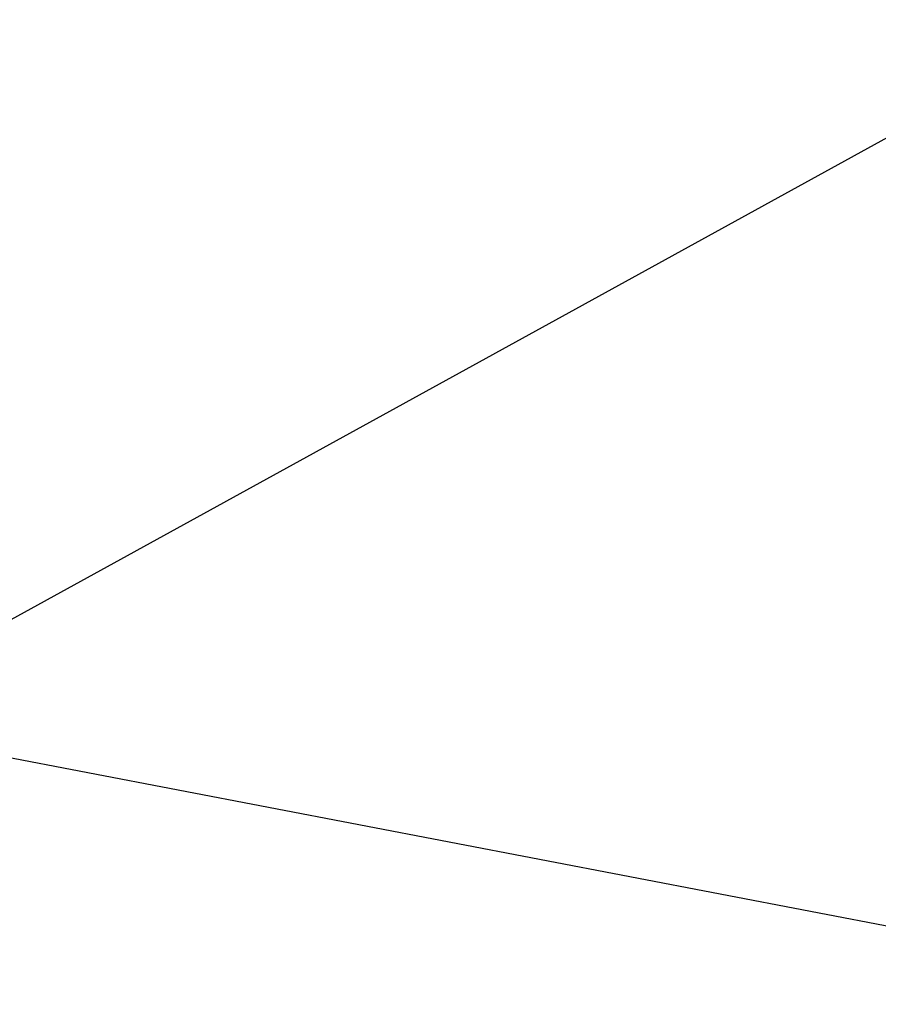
# Model space of a CAD drawing. Extents: x -219 to 381, y -9 to 31.
# Tile 197 of 256: x -0.61014 to -0.60672, y 18.25473 to 18.25865. Entities that reach past the tile are written whole.
import ezdxf

# ---------------------------------------------------------------- set-up
doc = ezdxf.new("R2010")
doc.units = 0
doc.header["$LTSCALE"] = 25.4
doc.layers.get('0').update_dxf_attribs({"color": 13, "linetype": 'CONTINUOUS'})

# ---------------------------------------------------------------- blocks, each defined once
blk = doc.blocks.new('IMPULSE-LED-S-8115_STL_1')
at = {"color": 250}
for p, q in [((-0.356628, 18.3957348, 1.1655962), (-0.6891994, 18.2127876, 1.3828374)), ((-0.356628, 18.3957348, 1.1655962), (-0.6891994, 18.2127876, 1.3828374)), ((-0.4730315, 18.2294025, 0.8862885), (-0.7282608, 18.2783566, 0.7657893)), ((-0.4730315, 18.2294025, 0.8862885), (-0.7282608, 18.2783566, 0.7657893))]:
    blk.add_line(p, q, dxfattribs=at)
mesh = blk.add_polyface(dxfattribs=at)
corners = [(-0.4173186, 18.4989033, 216.0441437), (-0.7625672, 18.3412571, 215.8239746), (-0.7155638, 18.2563953, 215.8295135)]
mesh.append_faces([[corners[k] for k in face] for face in [(0, 1, 2)]], dxfattribs={"color": 250})
mesh = blk.add_polyface(dxfattribs=at)
corners = [(-0.3376621, 18.3668404, 216.0549316), (-0.4173186, 18.4989033, 216.0441437), (-0.7155638, 18.2563953, 215.8295135)]
mesh.append_faces([[corners[k] for k in face] for face in [(0, 1, 2)]], dxfattribs={"color": 250})
mesh = blk.add_polyface(dxfattribs=at)
corners = [(-0.490633, 18.2548599, 6.4842629), (-0.5828563, 18.4067478, 6.4725442), (-0.7282567, 18.2783508, 6.3657899)]
mesh.append_faces([[corners[k] for k in face] for face in [(0, 1, 2)]], dxfattribs={"color": 250})
mesh = blk.add_polyface(dxfattribs=at)
corners = [(-0.3031521, 18.3175697, 218.1590271), (-0.3391664, 18.3690834, 218.1547546), (-0.6092705, 18.0943069, 217.9402771)]
mesh.append_faces([[corners[k] for k in face] for face in [(0, 1, 2)]], dxfattribs={"color": 250})
mesh = blk.add_polyface(dxfattribs=at)
corners = [(-0.4567477, 18.2066746, 219.1433563), (-0.6098645, 18.0951214, 219.2527313), (-0.5510153, 18.3503017, 219.132782)]
mesh.append_faces([[corners[k] for k in face] for face in [(0, 1, 2)]], dxfattribs={"color": 250})
mesh = blk.add_polyface(dxfattribs=at)
corners = [(-0.2380351, 18.2343197, 218.1660614), (-0.3031521, 18.3175697, 218.1590271), (-0.6092705, 18.0943069, 217.9402771)]
mesh.append_faces([[corners[k] for k in face] for face in [(0, 1, 2)]], dxfattribs={"color": 250})
mesh = blk.add_polyface(dxfattribs=at)
corners = [(-0.2579035, 18.2585182, 217.4640045), (-0.6201912, 18.1094322, 217.2392731), (-0.5531097, 18.0210152, 217.2452545)]
mesh.append_faces([[corners[k] for k in face] for face in [(0, 1, 2)]], dxfattribs={"color": 250})
mesh = blk.add_polyface(dxfattribs=at)
corners = [(-0.4908465, 18.2551746, 214.2397461), (-0.5348628, 17.9986744, 214.3592834), (-0.6201935, 18.109436, 214.3517609), (-0.3890323, 18.1195965, 214.2499084)]
mesh.append_faces([[corners[k] for k in face] for face in [(0, 1, 2), (1, 0, 3)]], dxfattribs={"vtx0": -1, "color": 250})
mesh = blk.add_polyface(dxfattribs=at)
corners = [(-0.490633, 18.2548599, 6.4842629), (-0.647396, 18.1484909, 6.3748879), (-0.5774668, 18.0519218, 6.3819075)]
mesh.append_faces([[corners[k] for k in face] for face in [(0, 1, 2)]], dxfattribs={"color": 250})

msp = doc.modelspace()

# ---------------------------------------------------------------- block references
at = {"color": 0}
msp.add_blockref('IMPULSE-LED-S-8115_STL_1', (0, 0), dxfattribs=at)

doc.saveas('drawing.dxf')
